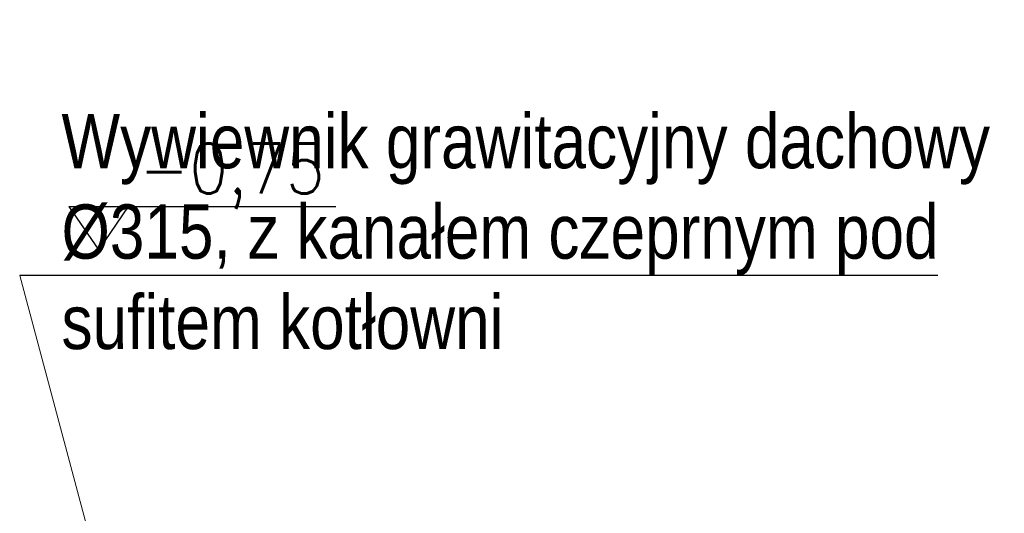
# Model space of a CAD drawing. Header units: millimetres. Extents: x -486876 to 553054, y -140324 to 834178.
# Tile 81 of 155: x -76950 to -74590, y 83507 to 84690. Entities that reach past the tile are written whole.
import ezdxf
from ezdxf.enums import TextEntityAlignment as Align
from ezdxf.lldxf.tags import DXFTag

# ---------------------------------------------------------------- set-up
doc = ezdxf.new("R2010")
doc.units = ezdxf.units.MM
doc.linetypes.add('DASH2', pattern=[0.75, 0.5, -0.25])
doc.layers.add('_XREF', color=252, linetype='DASH2', lineweight=13)
doc.layers.add('IS_GAZ_WYMIAR', color=7, linetype='Continuous', lineweight=20)
for name, color, linetype in [('IS_Text_Armatury_Wodociag', 7, 'Continuous'), ('XREF$0$A-BUD-OP', 8, 'Continuous'), ('XREF$0$DRZWI', 8, 'Continuous'), ('XREF$0$OPISY', 8, 'Continuous')]:
    doc.layers.add(name, color=color, linetype=linetype)
doc.styles.get("Standard").update_dxf_attribs({"font": 'arial.ttf'})
doc.styles.add('XREF$0$APLUS', font='arial.ttf', dxfattribs={"width": 0.6})
doc.styles.add('XREF$0$KOTA', font='SIMPLEX', dxfattribs={"width": 0.9, "height": 25})
tags = doc.linetypes.add('SOLID', pattern=[10, 10, 0]).pattern_tags.tags
tags[6:7] = [DXFTag(74, 4), DXFTag(75, 0), DXFTag(340, '0'), DXFTag(46, 0.0), DXFTag(50, 0.0), DXFTag(44, 0.0), DXFTag(45, 0.0)]
tags[4:5] = [DXFTag(74, 4), DXFTag(75, 0), DXFTag(340, '0'), DXFTag(46, 0.0), DXFTag(50, 0.0), DXFTag(44, 0.0), DXFTag(45, 0.0)]

# ---------------------------------------------------------------- blocks, each defined once
blk = doc.blocks.new('XREF$0$KOTA_R3')
at = {"layer": 'XREF$0$A-BUD-OP'}
blk.add_line((-279.41, -2136.84), (-172.66, -2136.84), dxfattribs=at)
blk.add_lwpolyline([(-279.41, -2136.84), (-267.48, -2154.26), (-255.55, -2136.84)], dxfattribs=at)
at = {"layer": 'XREF$0$A-BUD-OP', "style": 'XREF$0$KOTA', "width": 0.9}
for p, height in [((-251.3, -2131.63), 20), ((-251.3, -2153.31), 14)]:
    blk.add_attdef('KOTA', p, '', height=height, dxfattribs=at)
blk = doc.blocks.new('XREF')
at = {"layer": 'XREF$0$OPISY'}
ref = blk.add_blockref('XREF$0$KOTA_R3', (3504.23, 12646.96), dxfattribs=dict(at, xscale=0.6000000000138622, yscale=0.6000000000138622, zscale=0.6000000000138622))
ref.add_attrib('KOTA', '-0,75', (3353.45, 11367.99), dxfattribs={"layer": 'XREF$0$A-BUD-OP', "height": 12, "rotation": 0.0003, "style": 'XREF$0$KOTA', "width": 0.9})
at = {"style": 'XREF$0$APLUS'}
blk.add_attdef('165', text='', height=12.94, rotation=90, dxfattribs=at).set_placement((5850.28, 4086.91), align=Align.TOP_CENTER)
blk.add_attdef('70', text='', height=12.94, rotation=90, dxfattribs=at).set_placement((5846.74, 4087.03), align=Align.BOTTOM_CENTER)
at = {"layer": 'XREF$0$DRZWI', "style": 'XREF$0$APLUS'}
for tag, height, p in [('90', 10.59, (3968.05, 17970.78)), ('90', 10.59, (4273.69, 17907.63)), ('90', 10.59, (4647.11, 17907.63)), ('90', 10.59, (4995.74, 17907.63)), ('90', 10.59, (5345.01, 17907.63)), ('90', 8.24, (3625.86, 17450.53)), ('90', 8.24, (4282.58, 17436.64)), ('90', 8.24, (4577.82, 17436.64)), ('90', 8.24, (5003.12, 17436.64)), ('90', 8.24, (5300.95, 17436.64)), ('90', 8.24, (5625.63, 17350.96)), ('110', 12.94, (3772.73, 10725.01)), ('100', 12.94, (3763.85, 10003.38)), ('90', 10.59, (3383.41, 9921.97)), ('83', 10.59, (4118.73, 4184.03))]:
    blk.add_attdef(tag, text='', height=height, dxfattribs=at).set_placement(p, align=Align.BOTTOM_CENTER)
for tag, height, p in [('200', 10.59, (3967.95, 17967.89)), ('200', 10.59, (4273.59, 17904.74)), ('200', 10.59, (4647.01, 17904.74)), ('200', 10.59, (4995.64, 17904.74)), ('200', 10.59, (5344.91, 17904.74)), ('200', 8.24, (3625.86, 17448.28)), ('200', 8.24, (4282.58, 17434.39)), ('200', 8.24, (4577.82, 17434.39)), ('200', 8.24, (5003.12, 17434.39)), ('200', 8.24, (5300.95, 17434.39)), ('200', 8.24, (5625.63, 17348.71)), ('210', 12.94, (3772.6, 10721.48)), ('200', 12.94, (3763.85, 9999.84)), ('200', 10.59, (3383.31, 9919.08)), ('178', 10.59, (4118.62, 4181.14))]:
    blk.add_attdef(tag, text='', height=height, dxfattribs=at).set_placement(p, align=Align.TOP_CENTER)
for tag, height, p in [('205', 10.59, (4204.92, 17787.31)), ('210', 10.59, (5722.65, 17787.31)), ('210', 12.94, (4602.86, 17776.83)), ('210', 12.94, (4951.5, 17776.83)), ('210', 12.94, (5300.98, 17776.83)), ('210', 12.94, (4044.07, 17776.19)), ('210', 12.94, (3579.16, 17557.04)), ('210', 12.94, (3935.88, 17557.04)), ('210', 12.94, (4219.13, 17557.04)), ('210', 12.94, (4633.7, 17557.04)), ('210', 12.94, (4958.43, 17557.04)), ('210', 12.94, (5356.84, 17557.04)), ('210', 12.94, (5615.9, 17557.04)), ('200', 11.76, (4716.1, 10187.15)), ('200', 11.76, (4936.97, 10128.95)), ('200', 11.76, (5363.02, 10117.1)), ('210', 13.53, (3475.75, 9987.9)), ('170', 11.76, (4209.38, 4035.73))]:
    blk.add_attdef(tag, text='', height=height, rotation=90, dxfattribs=at).set_placement(p, align=Align.TOP_CENTER)
for tag, height, p in [('100', 10.59, (5719.75, 17787.41)), ('96', 10.59, (4202.03, 17787.41)), ('100', 12.94, (4599.33, 17776.96)), ('100', 12.94, (4947.96, 17776.96)), ('100', 12.94, (5297.45, 17776.96)), ('100', 12.94, (4040.53, 17776.32)), ('100', 12.94, (3575.63, 17557.16)), ('100', 12.94, (3932.34, 17557.16)), ('100', 12.94, (4215.59, 17557.16)), ('100', 12.94, (4630.17, 17557.16)), ('100', 12.94, (4954.89, 17557.16)), ('100', 12.94, (5353.3, 17557.16)), ('100', 12.94, (5612.36, 17557.16)), ('90', 11.76, (4712.89, 10187.26)), ('90', 11.76, (4933.75, 10129.07)), ('90', 11.76, (5359.81, 10117.21)), ('120', 13.53, (3472.06, 9987.9)), ('90', 11.76, (4206.17, 4035.84))]:
    blk.add_attdef(tag, text='', height=height, rotation=90, dxfattribs=at).set_placement(p, align=Align.BOTTOM_CENTER)

msp = doc.modelspace()

# ---------------------------------------------------------------- linework, layer by layer
at = {"layer": 'IS_GAZ_WYMIAR'}
msp.add_line((-76950.38771, 84077.17279, 250), (-76487.61425, 82345.381, 250), dxfattribs=at)
at = {"layer": 'IS_Text_Armatury_Wodociag'}
msp.add_line((-74748.9301, 84077.17279, 250), (-76950.38771, 84077.17279, 250), dxfattribs=at)

# ---------------------------------------------------------------- block references
at = {"layer": '_XREF', "xscale": 10, "yscale": 10, "zscale": 10}
msp.add_blockref('XREF', (-110198.46986, -29406.42919), dxfattribs=at)

# ---------------------------------------------------------------- texts
at = {"layer": 'IS_Text_Armatury_Wodociag', "color": 18, "linetype": 'SOLID', "ltscale": 10, "true_color": 0x000000, "insert": (-76850.1423, 83898.65476, 250), "char_height": 130, "width": 2514.3425601, "attachment_point": 7}
msp.add_mtext('{\\fArial Narrow|b0|i0|c0|p34;Wywiewnik grawitacyjny dachowy %%c315, \\fArial Narrow|b0|i0|c238|p34;z kanałem czeprnym pod sufitem kotłowni}', dxfattribs=at)

doc.saveas('drawing.dxf')
